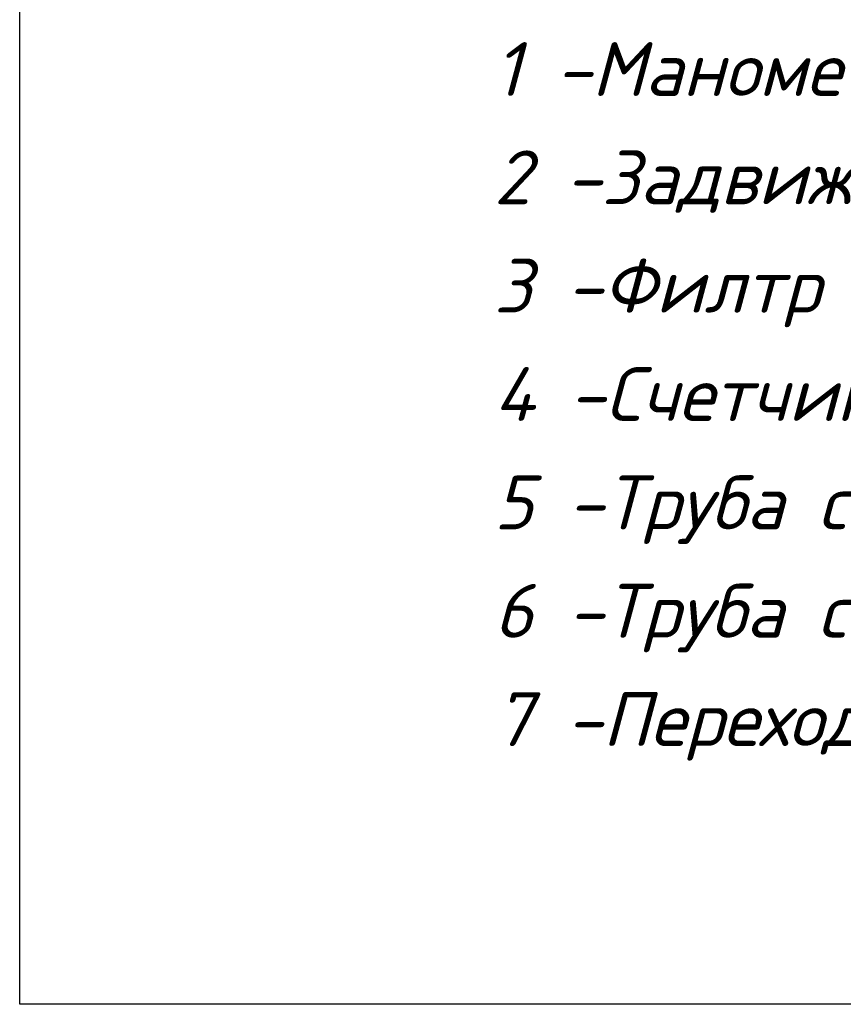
# Model space of a CAD drawing. Header units: inches. Extents: x 8001 to 766003, y -84601 to 563258.
# Tile 133 of 169: x 493178 to 499299, y 173408 to 180723. Entities that reach past the tile are written whole.
import ezdxf

# ---------------------------------------------------------------- set-up
doc = ezdxf.new("R2010")
doc.units = ezdxf.units.IN
doc.header["$MEASUREMENT"] = 0
doc.layers.add('GSI_MCH_FORMAT', color=7, linetype='Continuous')
doc.layers.add('АА К1', color=250, linetype='Continuous')
doc.styles.add('ISOCPEUR', font='isocpeui.ttf', dxfattribs={"height": 250})

msp = doc.modelspace()

# ---------------------------------------------------------------- linework, layer by layer
at = {"layer": 'GSI_MCH_FORMAT', "lineweight": 30}
msp.add_lwpolyline([(493177.861, 185422.5), (509263.083, 185422.5), (509263.083, 173408), (493177.861, 173408)], close=True, dxfattribs=at)

# ---------------------------------------------------------------- texts
at = {"layer": 'АА К1', "color": 0, "lineweight": 25, "insert": (496701.586, 180556.835), "char_height": 400, "attachment_point": 1, "line_spacing_factor": 1.207242, "style": 'ISOCPEUR'}
msp.add_mtext('1 -Манометр %%C20 (DN15)\\P2 -Задвижка {\\C256;%%C57 (DN50)}\\P3 -Филтр сетчати {\\C256;%%C57} (DN50)\\P4 -Счетчик ВСХН-32 (smart)  \\P5 -Труба стальная %%C57х3,0 DN50)\\P6 -Труба стальная %%C57х3,0 (DN50)\\P7 -Переход %%C57х32\\P  ', dxfattribs=at)

doc.saveas('drawing.dxf')
